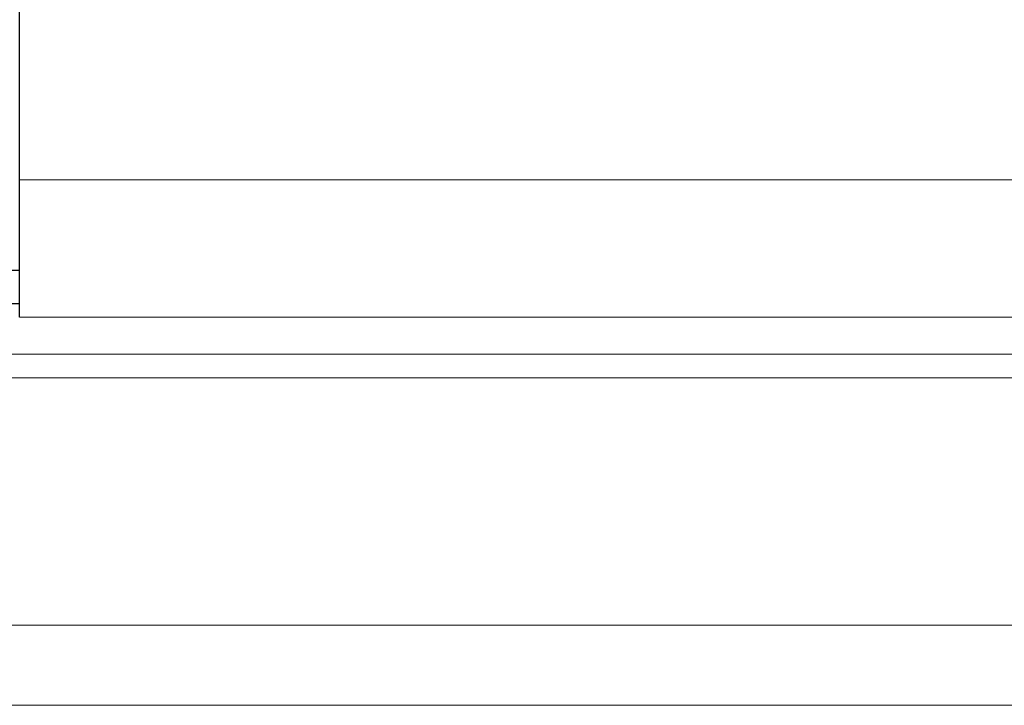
# Model space of a CAD drawing. Header units: millimetres. Extents: x 300 to 581, y 283 to 388.
# Tile 5 of 55: x 499 to 514, y 301 to 312. Entities that reach past the tile are written whole.
import ezdxf

# ---------------------------------------------------------------- set-up
doc = ezdxf.new("R2010")
doc.units = ezdxf.units.MM
doc.layers.add('2', color=7, linetype='Continuous')
doc.layers.add('OUT', color=3, linetype='Continuous')

msp = doc.modelspace()

# ---------------------------------------------------------------- linework, layer by layer
at = {"layer": '2', "color": 0, "linetype": 'Continuous'}
for p, q in [((499.255, 307.142), (499.255, 334.342)), ((490.955, 307.843), (499.255, 307.843)), ((499.255, 307.343), (490.955, 307.343))]:
    msp.add_line(p, q, dxfattribs=at)
at = {"layer": 'OUT', "color": 0, "linetype": 'Continuous', "lineweight": 15}
for p, q in [((534.455, 309.192), (499.255, 309.192)), ((534.455, 307.142), (499.255, 307.142)), ((581.356, 306.589), (462.413, 306.589)), ((581.356, 306.235), (462.359, 306.235)), ((581.356, 302.542), (461.237, 302.542)), ((581.356, 301.342), (415.355, 301.342))]:
    msp.add_line(p, q, dxfattribs=at)

doc.saveas('drawing.dxf')
